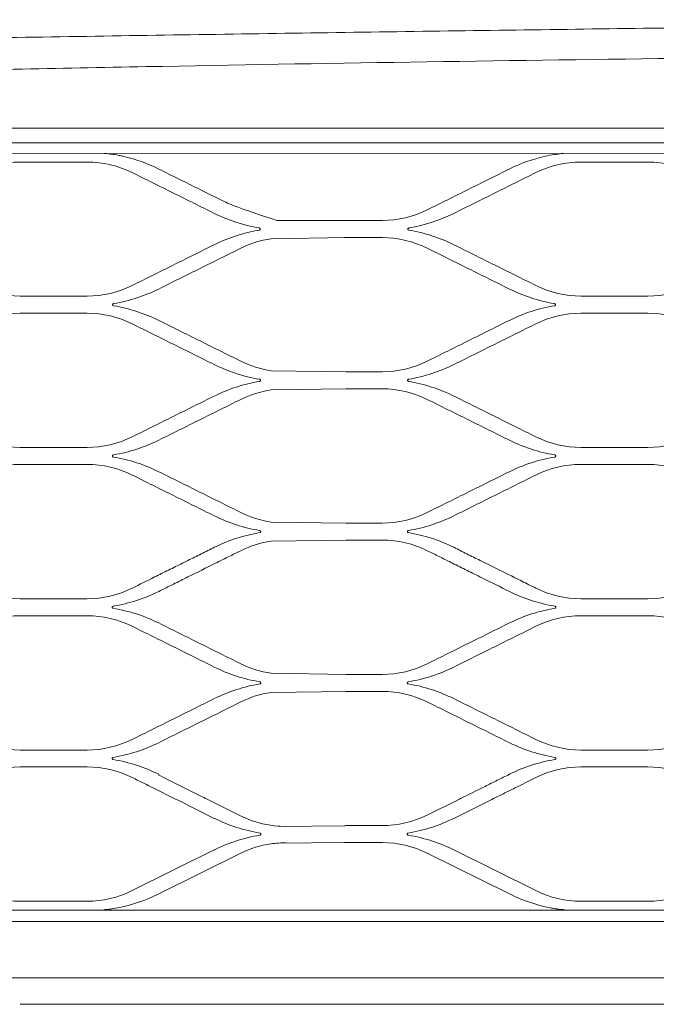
# Model space of a CAD drawing. Header units: millimetres. Extents: x -367720 to -162733, y 309172 to 337444.
# Tile 114 of 256: x -363480 to -363309, y 327020 to 327285. Entities that reach past the tile are written whole.
import ezdxf

# ---------------------------------------------------------------- set-up
doc = ezdxf.new("R2010")
doc.units = ezdxf.units.MM
doc.header["$LTSCALE"] = 10
doc.header["$MEASUREMENT"] = 0
doc.layers.get('0').update_dxf_attribs({"color": 255, "lineweight": 13})
doc.layers.add('LATS_EQ_IDU', color=7, linetype='Continuous', lineweight=0)
doc.layers.add('VZ1', color=6, linetype='Continuous', lineweight=18)
doc.styles.add('ROMANS', font='ROMANS.shx', dxfattribs={"height": 80})

# ---------------------------------------------------------------- blocks, each defined once
blk = doc.blocks.new('LATS_IDU_WALL_MOUNTED_SV')
at = {"color": 0}
for p, q in [((-564.37, 235.79), (564.37, 235.79)), ((522.6, 229.2), (-522.6, 228.8)), ((-460.65, 226.64), (-442.65, 226.64)), ((-309.78, 226.64), (-291.78, 226.64)), ((-391.6, 210.91), (-393.15, 211.42)), ((-373.23, 210.91), (-391.6, 210.91)), ((-363.28, 210.92), (-372.98, 210.92)), ((-393.15, 206), (-372.98, 206.29)), ((-372.98, 206.29), (-363.28, 206.29)), ((-442.65, 190.56), (-460.65, 190.56)), ((-291.78, 190.56), (-309.78, 190.56)), ((-460.65, 185.95), (-442.65, 185.95)), ((-309.78, 185.95), (-291.78, 185.95)), ((-372.98, 170.2), (-393.15, 170.49)), ((-363.28, 170.2), (-372.98, 170.2)), ((-393.15, 165.31), (-372.98, 165.61)), ((-372.98, 165.61), (-363.28, 165.61)), ((-442.65, 149.84), (-460.65, 149.84)), ((-291.78, 149.84), (-309.78, 149.84)), ((-460.65, 145.26), (-442.65, 145.26)), ((-309.78, 145.26), (-291.78, 145.26)), ((-372.98, 129.48), (-393.15, 129.77)), ((-363.28, 129.48), (-372.98, 129.48)), ((-393.15, 124.62), (-372.98, 124.91)), ((-372.98, 124.91), (-363.28, 124.91)), ((-442.65, 109.13), (-460.65, 109.13)), ((-291.78, 109.13), (-309.78, 109.13)), ((-460.65, 104.56), (-442.65, 104.56)), ((-309.78, 104.56), (-291.78, 104.56)), ((-372.98, 88.77), (-393.15, 89.07)), ((-363.28, 88.77), (-372.98, 88.77)), ((-393.15, 83.92), (-372.98, 84.21)), ((-372.98, 84.21), (-363.28, 84.21)), ((-442.65, 68.42), (-460.65, 68.42)), ((-291.78, 68.42), (-309.78, 68.42)), ((-460.65, 63.86), (-442.65, 63.86)), ((-309.78, 63.86), (-291.78, 63.86)), ((-423.48, 61.72), (-423.39, 61.9)), ((-418.19, 54.89), (-408.42, 50.03)), ((-410.39, 55.21), (-401.4, 50.75)), ((-342.63, 55.14), (-351.12, 50.93)), ((-344.01, 50.03), (-333.74, 55.14)), ((-373.48, 48.03), (-391.16, 47.85)), ((-363.28, 48.07), (-372.98, 48.07)), ((-373.48, 43.56), (-391.16, 43.38)), ((-372.98, 43.51), (-363.28, 43.51)), ((-408.42, 41.55), (-430.5, 30.58)), ((-423.39, 29.68), (-401.31, 40.66)), ((-408.33, 41.37), (-408.42, 41.55)), ((-351.12, 40.66), (-329.04, 29.68)), ((-321.94, 30.58), (-344.01, 41.55)), ((-442.65, 27.72), (-460.65, 27.72)), ((-291.78, 27.72), (-309.78, 27.72)), ((-522.6, 25.3), (522.6, 25.3)), ((565.96, 7.1), (-565.96, 7.1)), ((-460.66, 0), (-427.34, 0)), ((-408.4, 0), (-427.35, 0)), ((-405.2, 0), (-408.4, 0)), ((-373.2, 0), (-405.2, 0)), ((-370, 0), (-373.2, 0)), ((-310.8, 0), (-370, 0)), ((-310.8, 0), (-308.8, 0)), ((-306.8, 0), (-308.8, 0)), ((-254.8, 0), (-306.8, 0))]:
    blk.add_line(p, q, dxfattribs=at)
for centre, radius, start, end in [((-389.15, 75.39), 27.52, 243.5738, 270), ((-389.15, 88.79), 43.28, 243.5738, 260.6512), ((-363.28, 88.79), 43.28, 279.3488, 296.4262), ((-389.15, 2.79), 43.28, 99.3488, 116.4262), ((-363.28, 2.79), 43.28, 63.5738, 80.6512), ((-442.65, 68.44), 43.28, 280.894, 296.4262), ((-309.78, 68.44), 43.28, 243.5738, 259.106)]:
    blk.add_arc(centre, radius, start, end, dxfattribs=at)
at = {"color": 0, "extrusion": (0, 0, -1)}
for centre, start, end in [((363.28, 75.39), 243.5738, 270), ((389.15, 16.19), 63.5738, 81.5815), ((363.28, 16.19), 90, 116.4262), ((460.65, 55.04), 270, 296.4262), ((442.65, 55.04), 243.5738, 270), ((309.78, 55.04), 270, 296.4262), ((291.78, 55.04), 243.5738, 270)]:
    blk.add_arc(centre, 27.32, start, end, dxfattribs=at)
at = {"color": 0}
for centre, start_param, end_param in [((-372.98, 48.03), 4.712389, 6.283185), ((-372.98, 43.56), 0, 1.570796)]:
    blk.add_ellipse(centre, major_axis=(-0.5, 0), ratio=0.087489, start_param=start_param, end_param=end_param, dxfattribs=at)
for points, knots in [([(0, 264.94), (-22.01, 264.93), (-67.42, 264.83), (-136.51, 264.37), (-207.59, 263.67), (-279.64, 262.8), (-352.7, 261.82), (-426.75, 260.72), (-501.19, 259.53), (-550.94, 258.7), (-575.7, 258.28)], [0, 0, 0, 0, 0.114697, 0.236602, 0.359998, 0.485093, 0.612049, 0.740751, 0.870981, 1, 1, 1, 1]), ([(0, 256.29), (-94.88, 256.29), (-189.76, 255.7), (-332, 253.93), (-379.4, 253.19), (-450.46, 251.85), (-474.14, 251.37), (-509.65, 250.57), (-521.49, 250.3), (-545.15, 249.72), (-556.99, 249.44), (-568.8, 249.09)], [0, 0, 0, 0, 0.5, 0.5, 0.75, 0.75, 0.875, 0.875, 0.9375, 0.9375, 1, 1, 1, 1]), ([(522.01, 231.8), (509.61, 231.8), (497.22, 231.8), (460.04, 231.8), (435.26, 231.8), (385.68, 231.8), (360.9, 231.8), (236.97, 231.8), (137.82, 231.8), (-10.9, 231.8), (-60.47, 231.8), (-178.27, 231.8), (-246.5, 231.8), (-348.85, 231.8), (-382.96, 231.8), (-425.61, 231.8), (-434.13, 231.8), (-444.8, 231.8), (-446.93, 231.8), (-453.32, 231.8), (-457.59, 231.8), (-463.98, 231.8), (-466.12, 231.8), (-470.38, 231.8), (-472.51, 231.8), (-483.17, 231.8), (-491.7, 231.8), (-503.43, 231.8), (-506.63, 231.8), (-510.5, 231.8), (-511.17, 231.8), (-511.84, 231.8)], [0, 0, 0, 0, 0.035962, 0.035962, 0.107886, 0.107886, 0.17981, 0.17981, 0.467507, 0.467507, 0.611355, 0.611355, 0.809344, 0.809344, 0.908338, 0.908338, 0.933087, 0.933087, 0.939274, 0.939274, 0.951648, 0.951648, 0.957835, 0.957835, 0.964022, 0.964022, 0.988771, 0.988771, 0.998052, 0.998052, 1, 1, 1, 1]), ([(-433.01, 228.19), (-433.34, 228.27), (-433.66, 228.34), (-434.54, 228.51), (-435.08, 228.6), (-435.98, 228.73), (-436.34, 228.78), (-436.89, 228.85), (-437.1, 228.87), (-437.42, 228.9), (-437.53, 228.91), (-437.7, 228.93), (-437.76, 228.93), (-437.85, 228.94), (-437.88, 228.94), (-437.91, 228.94), (-437.92, 228.94), (-437.93, 228.94)], [0, 0, 0, 0, 0.198955, 0.198955, 0.529542, 0.529542, 0.742902, 0.742902, 0.867242, 0.867242, 0.936308, 0.936308, 0.973666, 0.973666, 0.993582, 0.993582, 1, 1, 1, 1]), ([(-314.5, 228.94), (-314.64, 228.94), (-314.89, 228.92), (-315.3, 228.87), (-315.5, 228.85), (-316.12, 228.78), (-316.54, 228.72), (-317.78, 228.53), (-318.6, 228.38), (-319.42, 228.19)], [0, 0, 0, 0, 0.125, 0.125, 0.25, 0.25, 0.5, 0.5, 1, 1, 1, 1]), ([(-430.51, 223.79), (-428.66, 222.87), (-426.81, 221.95), (-423.11, 220.11), (-421.26, 219.19), (-415.75, 216.45), (-412.09, 214.64), (-408.43, 212.82)], [0, 0, 0, 0, 0.251892, 0.251892, 0.503784, 0.503784, 1, 1, 1, 1]), ([(-393.15, 211.42), (-403.16, 214.7), (-405.01, 215.62), (-408.72, 217.46), (-410.58, 218.39), (-416.08, 221.13), (-419.73, 222.94), (-423.38, 224.75)], [0, 0, 0, 0, 0.251815, 0.251815, 0.50363, 0.50363, 1, 1, 1, 1]), ([(-329.06, 224.75), (-330.9, 223.83), (-332.75, 222.91), (-336.45, 221.07), (-338.31, 220.15), (-343.81, 217.41), (-347.47, 215.59), (-351.13, 213.77)], [0, 0, 0, 0, 0.251815, 0.251815, 0.50363, 0.50363, 1, 1, 1, 1]), ([(-344, 212.82), (-342.14, 213.74), (-340.28, 214.66), (-336.57, 216.51), (-334.71, 217.43), (-329.21, 220.16), (-325.56, 221.98), (-321.92, 223.79)], [0, 0, 0, 0, 0.251892, 0.251892, 0.503784, 0.503784, 1, 1, 1, 1]), ([(-372.98, 210.92), (-373.03, 210.92), (-373.08, 210.92), (-373.17, 210.91), (-373.21, 210.91), (-373.3, 210.91), (-373.33, 210.9), (-373.4, 210.89), (-373.42, 210.89), (-373.46, 210.88), (-373.48, 210.87), (-373.48, 210.87)], [0, 0, 0, 0, 0.176741, 0.176741, 0.352787, 0.352787, 0.538624, 0.538624, 0.750507, 0.750507, 1, 1, 1, 1]), ([(-396.44, 208.91), (-396.39, 208.9), (-396.34, 208.89), (-396.26, 208.84), (-396.22, 208.81), (-396.15, 208.74), (-396.12, 208.7), (-396.09, 208.63), (-396.09, 208.59), (-396.08, 208.53), (-396.09, 208.5), (-396.11, 208.45), (-396.12, 208.42), (-396.16, 208.38), (-396.18, 208.37), (-396.23, 208.34), (-396.25, 208.33), (-396.28, 208.32), (-396.29, 208.32), (-396.3, 208.32)], [0, 0, 0, 0, 0.163856, 0.163856, 0.318064, 0.318064, 0.488871, 0.488871, 0.608868, 0.608868, 0.707675, 0.707675, 0.807304, 0.807304, 0.895012, 0.895012, 0.981644, 0.981644, 1, 1, 1, 1]), ([(-356.13, 208.32), (-356.16, 208.33), (-356.19, 208.34), (-356.24, 208.36), (-356.27, 208.38), (-356.3, 208.42), (-356.32, 208.44), (-356.34, 208.49), (-356.34, 208.51), (-356.35, 208.56), (-356.34, 208.59), (-356.33, 208.65), (-356.32, 208.68), (-356.28, 208.74), (-356.25, 208.77), (-356.18, 208.83), (-356.14, 208.86), (-356.06, 208.9), (-356.03, 208.91), (-355.99, 208.91)], [0, 0, 0, 0, 0.094728, 0.094728, 0.190135, 0.190135, 0.278067, 0.278067, 0.36478, 0.36478, 0.461281, 0.461281, 0.576239, 0.576239, 0.715795, 0.715795, 0.878788, 0.878788, 1, 1, 1, 1]), ([(-408.43, 204.39), (-410.28, 203.47), (-412.12, 202.55), (-415.82, 200.71), (-417.67, 199.79), (-423.18, 197.05), (-426.84, 195.23), (-430.51, 193.41)], [0, 0, 0, 0, 0.251536, 0.251536, 0.503072, 0.503072, 1, 1, 1, 1]), ([(-373.48, 206.34), (-373.48, 206.34), (-373.47, 206.33), (-373.42, 206.32), (-373.39, 206.31), (-373.31, 206.31), (-373.27, 206.3), (-373.16, 206.3), (-373.11, 206.3), (-373.03, 206.29), (-373, 206.29), (-372.98, 206.29)], [0, 0, 0, 0, 0.233302, 0.233302, 0.46706, 0.46706, 0.692986, 0.692986, 0.904432, 0.904432, 1, 1, 1, 1]), ([(-321.92, 193.41), (-323.78, 194.33), (-325.63, 195.25), (-329.34, 197.1), (-331.19, 198.02), (-336.7, 200.76), (-340.35, 202.57), (-344, 204.39)], [0, 0, 0, 0, 0.251536, 0.251536, 0.503072, 0.503072, 1, 1, 1, 1]), ([(-423.38, 192.47), (-421.53, 193.4), (-419.67, 194.32), (-415.97, 196.16), (-414.11, 197.08), (-408.6, 199.82), (-404.95, 201.63), (-401.3, 203.44)], [0, 0, 0, 0, 0.251588, 0.251588, 0.503177, 0.503177, 1, 1, 1, 1]), ([(-351.13, 203.44), (-349.28, 202.53), (-347.43, 201.61), (-343.73, 199.77), (-341.88, 198.85), (-336.37, 196.11), (-332.71, 194.29), (-329.05, 192.47)], [0, 0, 0, 0, 0.251588, 0.251588, 0.503177, 0.503177, 1, 1, 1, 1]), ([(-435.55, 187.97), (-435.58, 187.97), (-435.61, 187.98), (-435.67, 188.01), (-435.7, 188.03), (-435.73, 188.07), (-435.75, 188.1), (-435.77, 188.15), (-435.77, 188.17), (-435.78, 188.22), (-435.77, 188.25), (-435.76, 188.31), (-435.74, 188.34), (-435.7, 188.4), (-435.68, 188.43), (-435.61, 188.49), (-435.57, 188.51), (-435.5, 188.54), (-435.47, 188.55), (-435.43, 188.56)], [0, 0, 0, 0, 0.102723, 0.102723, 0.206233, 0.206233, 0.300391, 0.300391, 0.39067, 0.39067, 0.488023, 0.488023, 0.600789, 0.600789, 0.734689, 0.734689, 0.889492, 0.889492, 1, 1, 1, 1]), ([(-317, 188.56), (-316.95, 188.55), (-316.9, 188.53), (-316.81, 188.48), (-316.78, 188.46), (-316.71, 188.39), (-316.69, 188.35), (-316.66, 188.27), (-316.66, 188.24), (-316.66, 188.17), (-316.66, 188.14), (-316.69, 188.08), (-316.7, 188.06), (-316.74, 188.02), (-316.77, 188.01), (-316.82, 187.98), (-316.85, 187.97), (-316.88, 187.97)], [0, 0, 0, 0, 0.167117, 0.167117, 0.32198, 0.32198, 0.485137, 0.485137, 0.599061, 0.599061, 0.714178, 0.714178, 0.812369, 0.812369, 0.902245, 0.902245, 1, 1, 1, 1]), ([(-430.5, 183.1), (-428.66, 182.18), (-426.81, 181.26), (-423.11, 179.43), (-421.26, 178.51), (-415.75, 175.77), (-412.09, 173.95), (-408.42, 172.13)], [0, 0, 0, 0, 0.251311, 0.251311, 0.502622, 0.502622, 1, 1, 1, 1]), ([(-401.31, 173.05), (-403.16, 173.97), (-405.01, 174.89), (-408.71, 176.73), (-410.56, 177.65), (-416.07, 180.39), (-419.73, 182.21), (-423.38, 184.03)], [0, 0, 0, 0, 0.251275, 0.251275, 0.50255, 0.50255, 1, 1, 1, 1]), ([(-329.05, 184.03), (-330.89, 183.11), (-332.74, 182.19), (-336.43, 180.35), (-338.28, 179.43), (-343.79, 176.69), (-347.46, 174.87), (-351.12, 173.05)], [0, 0, 0, 0, 0.251275, 0.251275, 0.502551, 0.502551, 1, 1, 1, 1]), ([(-344.01, 172.13), (-342.16, 173.05), (-340.3, 173.97), (-336.6, 175.81), (-334.75, 176.73), (-329.24, 179.47), (-325.58, 181.28), (-321.93, 183.1)], [0, 0, 0, 0, 0.251311, 0.251311, 0.502622, 0.502622, 1, 1, 1, 1]), ([(-396.32, 168.2), (-396.27, 168.2), (-396.23, 168.18), (-396.14, 168.13), (-396.11, 168.1), (-396.05, 168.03), (-396.02, 167.99), (-396, 167.92), (-395.99, 167.89), (-396, 167.82), (-396, 167.79), (-396.03, 167.74), (-396.05, 167.71), (-396.09, 167.67), (-396.11, 167.66), (-396.16, 167.63), (-396.19, 167.62), (-396.23, 167.61)], [0, 0, 0, 0, 0.169809, 0.169809, 0.324297, 0.324297, 0.479853, 0.479853, 0.589267, 0.589267, 0.699536, 0.699536, 0.797135, 0.797135, 0.890643, 0.890643, 1, 1, 1, 1]), ([(-356.2, 167.61), (-356.24, 167.62), (-356.27, 167.63), (-356.33, 167.66), (-356.35, 167.68), (-356.39, 167.73), (-356.41, 167.75), (-356.43, 167.8), (-356.43, 167.83), (-356.44, 167.89), (-356.43, 167.91), (-356.41, 167.97), (-356.4, 168), (-356.36, 168.06), (-356.34, 168.09), (-356.27, 168.14), (-356.23, 168.16), (-356.16, 168.19), (-356.14, 168.2), (-356.11, 168.2)], [0, 0, 0, 0, 0.110412, 0.110412, 0.221698, 0.221698, 0.321855, 0.321855, 0.415537, 0.415537, 0.513604, 0.513604, 0.624291, 0.624291, 0.7532, 0.7532, 0.901051, 0.901051, 1, 1, 1, 1]), ([(-408.42, 163.67), (-410.27, 162.75), (-412.11, 161.83), (-415.81, 160), (-417.65, 159.08), (-423.16, 156.34), (-426.83, 154.52), (-430.5, 152.69)], [0, 0, 0, 0, 0.25103, 0.25103, 0.502059, 0.502059, 1, 1, 1, 1]), ([(-423.39, 151.78), (-421.54, 152.7), (-419.69, 153.62), (-415.99, 155.46), (-414.14, 156.38), (-408.63, 159.12), (-404.97, 160.93), (-401.31, 162.75)], [0, 0, 0, 0, 0.251053, 0.251053, 0.502107, 0.502107, 1, 1, 1, 1]), ([(-351.12, 162.75), (-349.28, 161.84), (-347.43, 160.92), (-343.74, 159.08), (-341.89, 158.17), (-336.38, 155.43), (-332.71, 153.61), (-329.04, 151.78)], [0, 0, 0, 0, 0.251053, 0.251053, 0.502107, 0.502107, 1, 1, 1, 1]), ([(-321.93, 152.69), (-323.78, 153.61), (-325.63, 154.53), (-329.33, 156.37), (-331.17, 157.29), (-336.69, 160.03), (-340.35, 161.85), (-344.01, 163.67)], [0, 0, 0, 0, 0.25103, 0.25103, 0.502059, 0.502059, 1, 1, 1, 1]), ([(-435.6, 147.26), (-435.64, 147.27), (-435.67, 147.28), (-435.73, 147.31), (-435.76, 147.33), (-435.8, 147.38), (-435.82, 147.41), (-435.84, 147.46), (-435.84, 147.49), (-435.84, 147.55), (-435.84, 147.58), (-435.82, 147.63), (-435.8, 147.66), (-435.77, 147.72), (-435.74, 147.75), (-435.68, 147.79), (-435.64, 147.81), (-435.58, 147.84), (-435.55, 147.85), (-435.53, 147.85)], [0, 0, 0, 0, 0.11771, 0.11771, 0.236356, 0.236356, 0.342358, 0.342358, 0.439374, 0.439374, 0.538077, 0.538077, 0.646779, 0.646779, 0.77119, 0.77119, 0.912964, 0.912964, 1, 1, 1, 1]), ([(-316.9, 147.85), (-316.85, 147.84), (-316.8, 147.82), (-316.72, 147.77), (-316.69, 147.74), (-316.63, 147.68), (-316.61, 147.64), (-316.59, 147.57), (-316.59, 147.54), (-316.59, 147.47), (-316.6, 147.44), (-316.62, 147.39), (-316.64, 147.36), (-316.68, 147.32), (-316.7, 147.31), (-316.76, 147.28), (-316.79, 147.27), (-316.82, 147.26), (-316.83, 147.26), (-316.83, 147.26)], [0, 0, 0, 0, 0.172025, 0.172025, 0.325192, 0.325192, 0.473261, 0.473261, 0.579384, 0.579384, 0.686087, 0.686087, 0.783854, 0.783854, 0.881124, 0.881124, 0.986662, 0.986662, 1, 1, 1, 1]), ([(-401.31, 132.34), (-403.16, 133.25), (-405.01, 134.17), (-408.7, 136.01), (-410.54, 136.93), (-416.06, 139.67), (-419.72, 141.49), (-423.39, 143.31)], [0, 0, 0, 0, 0.250795, 0.250795, 0.50159, 0.50159, 1, 1, 1, 1]), ([(-329.04, 143.31), (-330.88, 142.4), (-332.73, 141.48), (-336.42, 139.64), (-338.26, 138.73), (-343.78, 135.99), (-347.45, 134.16), (-351.12, 132.34)], [0, 0, 0, 0, 0.250795, 0.250795, 0.50159, 0.50159, 1, 1, 1, 1]), ([(-430.5, 142.41), (-428.65, 141.49), (-426.81, 140.57), (-423.12, 138.74), (-421.27, 137.82), (-415.76, 135.08), (-412.09, 133.26), (-408.42, 131.43)], [0, 0, 0, 0, 0.25081, 0.25081, 0.50162, 0.50162, 1, 1, 1, 1]), ([(-344.01, 131.43), (-342.16, 132.35), (-340.32, 133.27), (-336.62, 135.11), (-334.78, 136.02), (-329.26, 138.76), (-325.6, 140.59), (-321.93, 142.41)], [0, 0, 0, 0, 0.25081, 0.25081, 0.50162, 0.50162, 1, 1, 1, 1]), ([(-396.25, 127.5), (-396.2, 127.49), (-396.15, 127.47), (-396.07, 127.42), (-396.04, 127.39), (-395.98, 127.32), (-395.96, 127.28), (-395.95, 127.21), (-395.94, 127.18), (-395.95, 127.11), (-395.96, 127.08), (-395.99, 127.03), (-396.01, 127.01), (-396.05, 126.97), (-396.08, 126.95), (-396.13, 126.92), (-396.17, 126.91), (-396.2, 126.91)], [0, 0, 0, 0, 0.173677, 0.173677, 0.324505, 0.324505, 0.465131, 0.465131, 0.585674, 0.585674, 0.689719, 0.689719, 0.788048, 0.788048, 0.890386, 0.890386, 1, 1, 1, 1]), ([(-356.23, 126.91), (-356.27, 126.91), (-356.31, 126.92), (-356.37, 126.96), (-356.4, 126.98), (-356.44, 127.03), (-356.46, 127.06), (-356.48, 127.12), (-356.49, 127.15), (-356.48, 127.21), (-356.48, 127.24), (-356.46, 127.3), (-356.44, 127.32), (-356.41, 127.38), (-356.38, 127.4), (-356.32, 127.45), (-356.28, 127.47), (-356.22, 127.49), (-356.2, 127.49), (-356.18, 127.5)], [0, 0, 0, 0, 0.124544, 0.124544, 0.250053, 0.250053, 0.361819, 0.361819, 0.462207, 0.462207, 0.561539, 0.561539, 0.668349, 0.668349, 0.788627, 0.788627, 0.924939, 0.924939, 1, 1, 1, 1]), ([(-408.42, 122.96), (-409.01, 122.66), (-409.6, 122.37), (-410.79, 121.78), (-411.38, 121.48), (-413.16, 120.6), (-414.34, 120.01), (-415.53, 119.42)], [0, 0, 0, 0, 0.25026, 0.25026, 0.50052, 0.50052, 1, 1, 1, 1]), ([(-407.63, 118.92), (-407.11, 119.18), (-406.58, 119.44), (-405.52, 119.96), (-405, 120.23), (-403.42, 121.01), (-402.36, 121.53), (-401.31, 122.06)], [0, 0, 0, 0, 0.250254, 0.250254, 0.500509, 0.500509, 1, 1, 1, 1]), ([(-351.12, 122.06), (-350.59, 121.8), (-350.06, 121.53), (-349.01, 121.01), (-348.48, 120.75), (-346.9, 119.96), (-345.85, 119.44), (-344.8, 118.92)], [0, 0, 0, 0, 0.250254, 0.250254, 0.500509, 0.500509, 1, 1, 1, 1]), ([(-336.9, 119.42), (-337.5, 119.72), (-338.09, 120.01), (-339.28, 120.6), (-339.87, 120.9), (-341.65, 121.78), (-342.83, 122.37), (-344.01, 122.96)], [0, 0, 0, 0, 0.25026, 0.25026, 0.50052, 0.50052, 1, 1, 1, 1]), ([(-416.98, 118.7), (-418.23, 118.08), (-419.48, 117.46), (-421.97, 116.22), (-423.22, 115.6), (-426.48, 113.98), (-428.49, 112.98), (-430.5, 111.98)], [0, 0, 0, 0, 0.277199, 0.277199, 0.554398, 0.554398, 1, 1, 1, 1]), ([(-423.39, 111.09), (-422.08, 111.74), (-420.76, 112.39), (-418.13, 113.7), (-416.82, 114.35), (-413.02, 116.24), (-410.55, 117.47), (-408.07, 118.7)], [0, 0, 0, 0, 0.257386, 0.257386, 0.514773, 0.514773, 1, 1, 1, 1]), ([(-344.36, 118.7), (-343.05, 118.05), (-341.73, 117.39), (-339.1, 116.09), (-337.79, 115.43), (-334, 113.55), (-331.52, 112.32), (-329.04, 111.09)], [0, 0, 0, 0, 0.257386, 0.257386, 0.514773, 0.514773, 1, 1, 1, 1]), ([(-321.93, 111.98), (-323.18, 112.6), (-324.43, 113.22), (-326.93, 114.47), (-328.18, 115.09), (-331.44, 116.71), (-333.44, 117.7), (-335.45, 118.7)], [0, 0, 0, 0, 0.277199, 0.277199, 0.554398, 0.554398, 1, 1, 1, 1]), ([(-435.62, 106.55), (-435.65, 106.56), (-435.69, 106.57), (-435.76, 106.61), (-435.79, 106.63), (-435.84, 106.69), (-435.85, 106.72), (-435.87, 106.78), (-435.88, 106.81), (-435.88, 106.87), (-435.87, 106.9), (-435.85, 106.95), (-435.83, 106.98), (-435.79, 107.03), (-435.77, 107.06), (-435.71, 107.1), (-435.67, 107.12), (-435.62, 107.14), (-435.6, 107.14), (-435.58, 107.14)], [0, 0, 0, 0, 0.129801, 0.129801, 0.26056, 0.26056, 0.377087, 0.377087, 0.48039, 0.48039, 0.580312, 0.580312, 0.685639, 0.685639, 0.802697, 0.802697, 0.934791, 0.934791, 1, 1, 1, 1]), ([(-316.85, 107.14), (-316.8, 107.13), (-316.75, 107.12), (-316.67, 107.07), (-316.64, 107.04), (-316.59, 106.97), (-316.57, 106.93), (-316.55, 106.86), (-316.55, 106.83), (-316.56, 106.76), (-316.57, 106.74), (-316.6, 106.68), (-316.62, 106.66), (-316.66, 106.62), (-316.69, 106.6), (-316.75, 106.57), (-316.78, 106.56), (-316.81, 106.55)], [0, 0, 0, 0, 0.174766, 0.174766, 0.323012, 0.323012, 0.457614, 0.457614, 0.573123, 0.573123, 0.675633, 0.675633, 0.775455, 0.775455, 0.88119, 0.88119, 1, 1, 1, 1]), ([(-430.5, 101.71), (-428.65, 100.79), (-426.81, 99.88), (-423.13, 98.05), (-421.29, 97.13), (-415.77, 94.39), (-412.09, 92.56), (-408.42, 90.74)], [0, 0, 0, 0, 0.250303, 0.250303, 0.500606, 0.500606, 1, 1, 1, 1]), ([(-401.31, 91.63), (-403.16, 92.55), (-405, 93.46), (-408.68, 95.29), (-410.53, 96.21), (-416.04, 98.95), (-419.72, 100.78), (-423.39, 102.6)], [0, 0, 0, 0, 0.2503, 0.2503, 0.500599, 0.500599, 1, 1, 1, 1]), ([(-329.04, 102.6), (-330.88, 101.69), (-332.72, 100.77), (-336.41, 98.94), (-338.25, 98.03), (-343.76, 95.28), (-347.44, 93.46), (-351.12, 91.63)], [0, 0, 0, 0, 0.2503, 0.2503, 0.500599, 0.500599, 1, 1, 1, 1]), ([(-344.01, 90.74), (-342.17, 91.65), (-340.33, 92.57), (-336.64, 94.4), (-334.8, 95.31), (-329.28, 98.06), (-325.61, 99.88), (-321.93, 101.71)], [0, 0, 0, 0, 0.250303, 0.250303, 0.500606, 0.500606, 1, 1, 1, 1]), ([(-396.22, 86.79), (-396.17, 86.78), (-396.13, 86.77), (-396.06, 86.73), (-396.02, 86.7), (-395.97, 86.64), (-395.95, 86.6), (-395.93, 86.54), (-395.92, 86.5), (-395.93, 86.44), (-395.94, 86.41), (-395.96, 86.35), (-395.98, 86.33), (-396.02, 86.28), (-396.04, 86.26), (-396.1, 86.23), (-396.13, 86.21), (-396.18, 86.2), (-396.18, 86.2), (-396.19, 86.2)], [0, 0, 0, 0, 0.144831, 0.144831, 0.290349, 0.290349, 0.423908, 0.423908, 0.539222, 0.539222, 0.642249, 0.642249, 0.742929, 0.742929, 0.8496, 0.8496, 0.968128, 0.968128, 1, 1, 1, 1]), ([(-356.24, 86.2), (-356.28, 86.21), (-356.31, 86.22), (-356.38, 86.26), (-356.41, 86.28), (-356.46, 86.34), (-356.48, 86.37), (-356.5, 86.43), (-356.51, 86.47), (-356.5, 86.53), (-356.5, 86.56), (-356.47, 86.61), (-356.46, 86.64), (-356.42, 86.69), (-356.39, 86.71), (-356.33, 86.75), (-356.3, 86.77), (-356.25, 86.78), (-356.23, 86.79), (-356.21, 86.79)], [0, 0, 0, 0, 0.133982, 0.133982, 0.268894, 0.268894, 0.389508, 0.389508, 0.495428, 0.495428, 0.595914, 0.595914, 0.700021, 0.700021, 0.814444, 0.814444, 0.943108, 0.943108, 1, 1, 1, 1]), ([(-408.42, 82.25), (-410.26, 81.34), (-412.1, 80.42), (-415.78, 78.59), (-417.62, 77.68), (-423.14, 74.93), (-426.82, 73.11), (-430.5, 71.28)], [0, 0, 0, 0, 0.250188, 0.250188, 0.500375, 0.500375, 1, 1, 1, 1]), ([(-321.94, 71.28), (-323.78, 72.19), (-325.62, 73.11), (-329.3, 74.94), (-331.14, 75.85), (-336.66, 78.6), (-340.34, 80.42), (-344.01, 82.25)], [0, 0, 0, 0, 0.250188, 0.250188, 0.500375, 0.500375, 1, 1, 1, 1]), ([(-423.39, 70.39), (-421.55, 71.3), (-419.71, 72.22), (-416.03, 74.05), (-414.19, 74.96), (-408.67, 77.7), (-404.99, 79.53), (-401.31, 81.36)], [0, 0, 0, 0, 0.250188, 0.250188, 0.500376, 0.500376, 1, 1, 1, 1]), ([(-351.12, 81.36), (-349.28, 80.44), (-347.43, 79.53), (-343.75, 77.7), (-341.91, 76.78), (-336.39, 74.04), (-332.71, 72.21), (-329.04, 70.39)], [0, 0, 0, 0, 0.250188, 0.250188, 0.500376, 0.500376, 1, 1, 1, 1]), ([(-435.61, 65.85), (-435.65, 65.85), (-435.69, 65.87), (-435.76, 65.91), (-435.79, 65.93), (-435.84, 65.99), (-435.86, 66.02), (-435.88, 66.09), (-435.89, 66.12), (-435.88, 66.18), (-435.88, 66.21), (-435.86, 66.27), (-435.84, 66.29), (-435.8, 66.34), (-435.77, 66.37), (-435.72, 66.4), (-435.68, 66.42), (-435.63, 66.43), (-435.62, 66.44), (-435.6, 66.44)], [0, 0, 0, 0, 0.137854, 0.137854, 0.276584, 0.276584, 0.401329, 0.401329, 0.510042, 0.510042, 0.611196, 0.611196, 0.714135, 0.714135, 0.825997, 0.825997, 0.951326, 0.951326, 1, 1, 1, 1]), ([(-316.83, 66.44), (-316.79, 66.43), (-316.75, 66.42), (-316.67, 66.38), (-316.64, 66.35), (-316.59, 66.29), (-316.57, 66.26), (-316.55, 66.19), (-316.54, 66.16), (-316.55, 66.09), (-316.55, 66.06), (-316.58, 66.01), (-316.59, 65.98), (-316.63, 65.94), (-316.66, 65.91), (-316.72, 65.88), (-316.75, 65.86), (-316.8, 65.85), (-316.81, 65.85), (-316.82, 65.85)], [0, 0, 0, 0, 0.141668, 0.141668, 0.284127, 0.284127, 0.413408, 0.413408, 0.525397, 0.525397, 0.627428, 0.627428, 0.729164, 0.729164, 0.838315, 0.838315, 0.960101, 0.960101, 1, 1, 1, 1]), ([(-430.5, 61.01), (-429.47, 60.5), (-428.44, 59.99), (-426.39, 58.97), (-425.37, 58.46), (-422.46, 57.01), (-420.58, 56.08), (-418.69, 55.14)], [0, 0, 0, 0, 0.260777, 0.260777, 0.521553, 0.521553, 1, 1, 1, 1]), ([(-329.04, 61.9), (-330.13, 61.36), (-331.22, 60.82), (-333.4, 59.73), (-334.49, 59.19), (-337.77, 57.56), (-339.95, 56.48), (-342.13, 55.39)], [0, 0, 0, 0, 0.250087, 0.250087, 0.500175, 0.500175, 1, 1, 1, 1]), ([(-333.74, 55.14), (-332.71, 55.65), (-331.69, 56.16), (-329.63, 57.18), (-328.61, 57.69), (-325.7, 59.14), (-323.82, 60.07), (-321.94, 61.01)], [0, 0, 0, 0, 0.260777, 0.260777, 0.521553, 0.521553, 1, 1, 1, 1]), ([(-396.19, 46.09), (-396.14, 46.08), (-396.11, 46.07), (-396.03, 46.03), (-396, 46), (-395.95, 45.94), (-395.93, 45.91), (-395.91, 45.84), (-395.91, 45.81), (-395.91, 45.75), (-395.92, 45.72), (-395.94, 45.66), (-395.95, 45.64), (-395.99, 45.59), (-396.02, 45.57), (-396.08, 45.53), (-396.11, 45.52), (-396.16, 45.5), (-396.17, 45.5), (-396.19, 45.5)], [0, 0, 0, 0, 0.139783, 0.139783, 0.280404, 0.280404, 0.407382, 0.407382, 0.517705, 0.517705, 0.619307, 0.619307, 0.72166, 0.72166, 0.83216, 0.83216, 0.955685, 0.955685, 1, 1, 1, 1]), ([(-356.25, 45.5), (-356.29, 45.5), (-356.33, 45.52), (-356.4, 45.56), (-356.43, 45.58), (-356.48, 45.64), (-356.5, 45.68), (-356.52, 45.74), (-356.52, 45.77), (-356.52, 45.84), (-356.51, 45.87), (-356.49, 45.92), (-356.48, 45.95), (-356.44, 46), (-356.41, 46.02), (-356.35, 46.05), (-356.32, 46.07), (-356.27, 46.08), (-356.26, 46.08), (-356.25, 46.09)], [0, 0, 0, 0, 0.139783, 0.139783, 0.280404, 0.280404, 0.407382, 0.407382, 0.517705, 0.517705, 0.619307, 0.619307, 0.72166, 0.72166, 0.83216, 0.83216, 0.955685, 0.955685, 1, 1, 1, 1]), ([(-438.14, 25.44), (-438.12, 25.44), (-438.09, 25.44), (-437.97, 25.45), (-437.86, 25.46), (-437.34, 25.51), (-436.9, 25.56), (-435.81, 25.71), (-435.14, 25.81), (-434.48, 25.94)], [0, 0, 0, 0, 0.024247, 0.024247, 0.112121, 0.112121, 0.46104, 0.46104, 1, 1, 1, 1]), ([(-317.96, 25.94), (-317.63, 25.88), (-317.3, 25.82), (-316.57, 25.7), (-316.17, 25.64), (-315.52, 25.56), (-315.28, 25.53), (-314.91, 25.49), (-314.78, 25.48), (-314.58, 25.46), (-314.51, 25.45), (-314.4, 25.45), (-314.36, 25.44), (-314.32, 25.44), (-314.3, 25.44), (-314.29, 25.44)], [0, 0, 0, 0, 0.265943, 0.265943, 0.591469, 0.591469, 0.785612, 0.785612, 0.894633, 0.894633, 0.953953, 0.953953, 0.985654, 0.985654, 1, 1, 1, 1]), ([(-516.63, 22.3), (-445.11, 22.31), (-323.27, 22.33), (-140.51, 22.29), (31.65, 22.3), (153.49, 22.3), (214.41, 22.3)], [0, 0, 0, 0, 0.293475, 0.5, 0.75, 1, 1, 1, 1])]:
    blk.add_open_spline(points, degree=3, knots=knots, dxfattribs=at)
for points in [[(-423.38, 224.75), (-426.41, 226.26), (-429.66, 227.43), (-433.01, 228.19)], [(-319.42, 228.19), (-322.79, 227.42), (-326.02, 226.26), (-329.06, 224.75)], [(-472.8, 223.79), (-469.1, 225.62), (-464.91, 226.64), (-460.65, 226.64)], [(-442.65, 226.64), (-438.4, 226.64), (-434.21, 225.62), (-430.51, 223.79)], [(-321.92, 223.79), (-318.22, 225.62), (-314.03, 226.64), (-309.78, 226.64)], [(-291.78, 226.64), (-287.52, 226.64), (-283.33, 225.62), (-279.63, 223.79)], [(-408.43, 212.82), (-404.69, 210.96), (-400.64, 209.63), (-396.44, 208.91)], [(-351.13, 213.77), (-354.84, 211.93), (-359.03, 210.92), (-363.28, 210.92)], [(-355.99, 208.91), (-351.79, 209.63), (-347.74, 210.96), (-344, 212.82)], [(-396.3, 208.32), (-400.53, 207.61), (-404.64, 206.27), (-408.43, 204.39)], [(-344, 204.39), (-347.79, 206.27), (-351.9, 207.61), (-356.13, 208.32)], [(-401.3, 203.44), (-398.76, 204.71), (-396.01, 205.58), (-393.15, 206)], [(-363.28, 206.29), (-359.04, 206.29), (-354.85, 205.29), (-351.13, 203.44)], [(-460.65, 190.56), (-464.89, 190.56), (-469.08, 191.56), (-472.8, 193.41)], [(-430.51, 193.41), (-434.23, 191.56), (-438.42, 190.56), (-442.65, 190.56)], [(-309.78, 190.56), (-314.01, 190.56), (-318.2, 191.56), (-321.92, 193.41)], [(-279.63, 193.41), (-283.35, 191.56), (-287.54, 190.56), (-291.78, 190.56)], [(-435.43, 188.56), (-431.22, 189.27), (-427.16, 190.6), (-423.38, 192.47)], [(-329.05, 192.47), (-325.27, 190.6), (-321.2, 189.27), (-317, 188.56)], [(-472.81, 183.1), (-469.07, 184.96), (-464.89, 185.95), (-460.65, 185.95)], [(-442.65, 185.95), (-438.42, 185.95), (-434.24, 184.96), (-430.5, 183.1)], [(-423.38, 184.03), (-427.2, 185.92), (-431.31, 187.26), (-435.55, 187.97)], [(-316.88, 187.97), (-321.13, 187.26), (-325.23, 185.93), (-329.05, 184.03)], [(-321.93, 183.1), (-318.19, 184.96), (-314.01, 185.95), (-309.78, 185.95)], [(-291.78, 185.95), (-287.55, 185.95), (-283.36, 184.96), (-279.62, 183.1)], [(-393.15, 170.49), (-396, 170.91), (-398.75, 171.78), (-401.31, 173.05)], [(-351.12, 173.05), (-354.86, 171.19), (-359.05, 170.2), (-363.28, 170.2)], [(-408.42, 172.13), (-404.62, 170.24), (-400.54, 168.91), (-396.32, 168.2)], [(-356.11, 168.2), (-351.89, 168.91), (-347.81, 170.24), (-344.01, 172.13)], [(-396.23, 167.61), (-400.47, 166.91), (-404.59, 165.57), (-408.42, 163.67)], [(-344.01, 163.67), (-347.84, 165.57), (-351.96, 166.91), (-356.2, 167.61)], [(-401.31, 162.75), (-398.75, 164.02), (-396, 164.89), (-393.15, 165.31)], [(-363.28, 165.61), (-359.05, 165.61), (-354.87, 164.62), (-351.12, 162.75)], [(-460.65, 149.84), (-464.87, 149.84), (-469.06, 150.83), (-472.81, 152.69)], [(-430.5, 152.69), (-434.25, 150.83), (-438.43, 149.84), (-442.65, 149.84)], [(-435.53, 147.85), (-431.3, 148.55), (-427.21, 149.88), (-423.39, 151.78)], [(-329.04, 151.78), (-325.22, 149.88), (-321.13, 148.55), (-316.9, 147.85)], [(-309.78, 149.84), (-314, 149.84), (-318.18, 150.83), (-321.93, 152.69)], [(-279.62, 152.69), (-283.37, 150.83), (-287.56, 149.84), (-291.78, 149.84)], [(-423.39, 143.31), (-427.23, 145.22), (-431.36, 146.56), (-435.6, 147.26)], [(-316.83, 147.26), (-321.08, 146.56), (-325.2, 145.22), (-329.04, 143.31)], [(-472.81, 142.41), (-469.05, 144.27), (-464.87, 145.26), (-460.65, 145.26)], [(-442.65, 145.26), (-438.44, 145.26), (-434.26, 144.27), (-430.5, 142.41)], [(-321.93, 142.41), (-318.17, 144.27), (-313.99, 145.26), (-309.78, 145.26)], [(-291.78, 145.26), (-287.56, 145.26), (-283.38, 144.27), (-279.62, 142.41)], [(-408.42, 131.43), (-404.58, 129.53), (-400.48, 128.2), (-396.25, 127.5)], [(-393.15, 129.77), (-396, 130.19), (-398.75, 131.06), (-401.31, 132.34)], [(-351.12, 132.34), (-354.88, 130.47), (-359.06, 129.48), (-363.28, 129.48)], [(-356.18, 127.5), (-351.95, 128.2), (-347.85, 129.53), (-344.01, 131.43)], [(-396.2, 126.91), (-400.44, 126.21), (-404.57, 124.87), (-408.42, 122.96)], [(-401.31, 122.06), (-398.75, 123.33), (-396, 124.2), (-393.15, 124.62)], [(-363.28, 124.91), (-359.06, 124.91), (-354.88, 123.93), (-351.12, 122.06)], [(-344.01, 122.96), (-347.86, 124.87), (-351.99, 126.21), (-356.23, 126.91)], [(-415.53, 119.42), (-416.01, 119.18), (-416.49, 118.94), (-416.98, 118.7)], [(-335.45, 118.7), (-335.94, 118.94), (-336.42, 119.18), (-336.9, 119.42)], [(-408.07, 118.7), (-407.92, 118.77), (-407.78, 118.84), (-407.63, 118.92)], [(-344.8, 118.92), (-344.65, 118.84), (-344.51, 118.77), (-344.36, 118.7)], [(-460.65, 109.13), (-464.87, 109.13), (-469.05, 110.11), (-472.81, 111.98)], [(-430.5, 111.98), (-434.26, 110.11), (-438.44, 109.13), (-442.65, 109.13)], [(-309.78, 109.13), (-313.99, 109.13), (-318.17, 110.11), (-321.93, 111.98)], [(-279.62, 111.98), (-283.38, 110.11), (-287.56, 109.13), (-291.78, 109.13)], [(-435.58, 107.14), (-431.34, 107.84), (-427.24, 109.18), (-423.39, 111.09)], [(-329.04, 111.09), (-325.19, 109.18), (-321.08, 107.84), (-316.85, 107.14)], [(-423.39, 102.6), (-427.24, 104.52), (-431.37, 105.86), (-435.62, 106.55)], [(-316.81, 106.55), (-321.06, 105.85), (-325.18, 104.52), (-329.04, 102.6)], [(-472.81, 101.71), (-469.04, 103.58), (-464.87, 104.56), (-460.65, 104.56)], [(-442.65, 104.56), (-438.44, 104.56), (-434.26, 103.58), (-430.5, 101.71)], [(-321.93, 101.71), (-318.17, 103.58), (-313.99, 104.56), (-309.78, 104.56)], [(-291.78, 104.56), (-287.56, 104.56), (-283.39, 103.58), (-279.62, 101.71)], [(-408.42, 90.74), (-404.57, 88.82), (-400.45, 87.49), (-396.22, 86.79)], [(-393.15, 89.07), (-395.99, 89.49), (-398.75, 90.35), (-401.31, 91.63)], [(-351.12, 91.63), (-354.89, 89.76), (-359.06, 88.77), (-363.28, 88.77)], [(-356.21, 86.79), (-351.98, 87.49), (-347.86, 88.82), (-344.01, 90.74)], [(-396.19, 86.2), (-400.44, 85.5), (-404.56, 84.17), (-408.42, 82.25)], [(-344.01, 82.25), (-347.87, 84.17), (-352, 85.5), (-356.24, 86.2)], [(-401.31, 81.36), (-398.74, 82.63), (-395.99, 83.5), (-393.15, 83.92)], [(-363.28, 84.21), (-359.06, 84.21), (-354.89, 83.23), (-351.12, 81.36)], [(-460.65, 68.42), (-464.87, 68.42), (-469.04, 69.4), (-472.81, 71.28)], [(-430.5, 71.28), (-434.27, 69.4), (-438.44, 68.42), (-442.65, 68.42)], [(-435.6, 66.44), (-431.36, 67.14), (-427.25, 68.47), (-423.39, 70.39)], [(-329.04, 70.39), (-325.18, 68.47), (-321.06, 67.14), (-316.83, 66.44)], [(-309.78, 68.42), (-313.99, 68.42), (-318.16, 69.4), (-321.94, 71.28)], [(-279.62, 71.28), (-283.39, 69.4), (-287.56, 68.42), (-291.78, 68.42)], [(-472.81, 61.01), (-469.04, 62.88), (-464.87, 63.86), (-460.65, 63.86)], [(-442.65, 63.86), (-438.44, 63.86), (-434.27, 62.88), (-430.5, 61.01)], [(-423.39, 61.9), (-427.25, 63.81), (-431.37, 65.15), (-435.61, 65.85)], [(-316.82, 65.85), (-321.06, 65.15), (-325.18, 63.81), (-329.04, 61.9)], [(-321.94, 61.01), (-318.16, 62.88), (-313.99, 63.86), (-309.78, 63.86)], [(-291.78, 63.86), (-287.56, 63.86), (-283.39, 62.88), (-279.62, 61.01)], [(-423.48, 61.72), (-419.67, 59.82), (-415.85, 57.93), (-412.04, 56.03)], [(-412.04, 56.03), (-411.49, 55.76), (-410.94, 55.49), (-410.39, 55.21)], [(-418.69, 55.14), (-418.53, 55.06), (-418.36, 54.97), (-418.19, 54.89)], [(-393.15, 43.16), (-391.83, 43.35), (-390.49, 43.45), (-389.15, 43.45)]]:
    blk.add_open_spline(points, degree=3, dxfattribs=at)
blk.add_rational_spline([(-342.13, 55.39), (-342.38, 55.27), (-342.63, 55.14)], [0.500000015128, 0.499999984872, 0.500000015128], degree=2, dxfattribs=at)
blk = doc.blocks.new('A$C44164CF6')
at = {"layer": 'LATS_EQ_IDU', "color": 0, "ltscale": 5}
blk.add_blockref('LATS_IDU_WALL_MOUNTED_SV', (-8236.25, 8100), dxfattribs=at)
at = {"layer": 'VZ1', "extrusion": (0, -1, -1.22461e-16), "style": 'ROMANS', "width": 0.8, "flags": 1}
for tag, p in [('MATERIAL', (-2269.09, 3112.52, -14812.16)), ('PRIRUBA', (-2269.09, 3112.52, -14812.16)), ('PRUTOK', (-2269.09, 3112.52, -14812.16)), ('PLOCHA', (-2269.09, 3112.52, -14812.16)), ('OBVOD', (-2269.09, 3112.52, -14812.16)), ('NAZEV', (-2269.09, 3112.52, -14812.16)), ('KOTA', (-2269.09, 3112.52, -14812.16)), ('USEK', (-2269.09, 3112.52, -14812.16)), ('TVAR', (-2269.09, 3112.52, -14812.16)), ('POS', (-2269.09, 3112.52, -14812.16)), ('NB2', (-2269.09, 3112.52, -14812.16)), ('NB1', (-2269.09, 3112.52, -14812.16)), ('DB', (-2269.09, 3112.52, -14812.16)), ('DA', (-2269.09, 3112.52, -14812.16)), ('B2', (-2269.09, 3112.52, -14812.16)), ('B1', (-2269.09, 3112.52, -14812.16)), ('A2', (-2269.09, 3112.52, -14812.16)), ('A1', (-2269.09, 3112.52, -14812.16)), ('LT', (-2269.09, 3112.52, -14812.16)), ('MATERIAL', (99885.33, 3112.52, -14812.16)), ('PRIRUBA', (99885.33, 3112.52, -14812.16)), ('PRUTOK', (99885.33, 3112.52, -14812.16)), ('PLOCHA', (99885.33, 3112.52, -14812.16)), ('OBVOD', (99885.33, 3112.52, -14812.16)), ('NAZEV', (99885.33, 3112.52, -14812.16)), ('KOTA', (99885.33, 3112.52, -14812.16)), ('USEK', (99885.33, 3112.52, -14812.16)), ('TVAR', (99885.33, 3112.52, -14812.16)), ('POS', (99885.33, 3112.52, -14812.16)), ('NB2', (99885.33, 3112.52, -14812.16)), ('NB1', (99885.33, 3112.52, -14812.16)), ('DB', (99885.33, 3112.52, -14812.16)), ('DA', (99885.33, 3112.52, -14812.16)), ('B2', (99885.33, 3112.52, -14812.16)), ('B1', (99885.33, 3112.52, -14812.16)), ('A2', (99885.33, 3112.52, -14812.16)), ('A1', (99885.33, 3112.52, -14812.16)), ('LT', (99885.33, 3112.52, -14812.16))]:
    blk.add_attdef(tag, p, '', height=1, rotation=180, dxfattribs=at)
at = {"layer": 'VZ1', "extrusion": (1.22461e-16, 1, 4.44089e-16), "style": 'ROMANS', "width": 0.8, "flags": 1}
for tag, p in [('MATERIAL', (2269.09, 2852.52, 14812.16)), ('PRIRUBA', (2269.09, 2852.52, 14812.16)), ('IZOLACE', (2269.09, 2852.52, 14812.16)), ('PRUTOK', (2269.09, 2852.52, 14812.16)), ('PLOCHA', (2269.09, 2852.52, 14812.16)), ('NASTCE', (2269.09, 2852.52, 14812.16)), ('OBVOD', (2269.09, 2852.52, 14812.16)), ('NAZEV', (2269.09, 2852.52, 14812.16)), ('KOTA', (2269.09, 2852.52, 14812.16)), ('USEK', (2269.09, 2852.52, 14812.16)), ('TVAR', (2269.09, 2852.52, 14812.16)), ('POS', (2269.09, 2852.52, 14812.16)), ('NB2', (2269.09, 2852.52, 14812.16)), ('NB1', (2269.09, 2852.52, 14812.16)), ('B1', (2269.09, 2852.52, 14812.16)), ('VS', (2269.09, 2852.52, 14812.16)), ('A1', (2269.09, 2852.52, 14812.16)), ('LT', (2269.09, 2852.52, 14812.16)), ('MATERIAL', (-99885.33, 2852.52, 14812.16)), ('PRIRUBA', (-99885.33, 2852.52, 14812.16)), ('IZOLACE', (-99885.33, 2852.52, 14812.16)), ('PRUTOK', (-99885.33, 2852.52, 14812.16)), ('PLOCHA', (-99885.33, 2852.52, 14812.16)), ('NASTCE', (-99885.33, 2852.52, 14812.16)), ('OBVOD', (-99885.33, 2852.52, 14812.16)), ('NAZEV', (-99885.33, 2852.52, 14812.16)), ('KOTA', (-99885.33, 2852.52, 14812.16)), ('USEK', (-99885.33, 2852.52, 14812.16)), ('TVAR', (-99885.33, 2852.52, 14812.16)), ('POS', (-99885.33, 2852.52, 14812.16)), ('NB2', (-99885.33, 2852.52, 14812.16)), ('NB1', (-99885.33, 2852.52, 14812.16)), ('B1', (-99885.33, 2852.52, 14812.16)), ('VS', (-99885.33, 2852.52, 14812.16)), ('A1', (-99885.33, 2852.52, 14812.16)), ('LT', (-99885.33, 2852.52, 14812.16))]:
    blk.add_attdef(tag, p, '', height=1, dxfattribs=at)

msp = doc.modelspace()

# ---------------------------------------------------------------- block references
msp.add_blockref('A$C44164CF6', (-354782.86, 318920.06))

doc.saveas('drawing.dxf')
